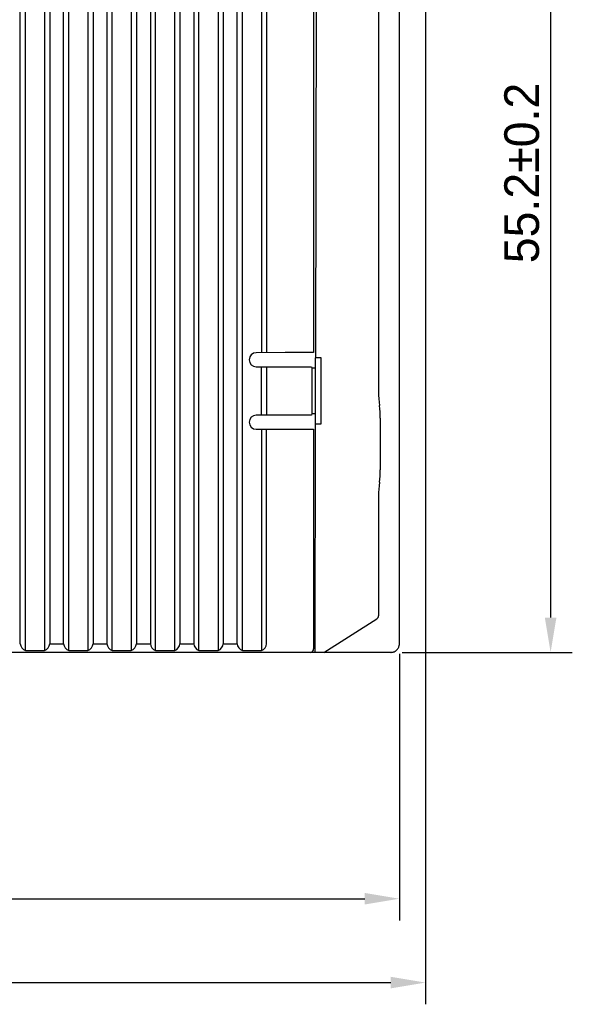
# Model space of a CAD drawing. Header units: millimetres. Extents: x 0 to 427, y 0 to 299.
# Tile 23 of 39: x 173 to 204, y 90 to 146. Entities that reach past the tile are written whole.
import ezdxf

# ---------------------------------------------------------------- set-up
doc = ezdxf.new("R2010")
doc.units = ezdxf.units.MM
doc.header["$LTSCALE"] = 23.1
doc.header["$MEASUREMENT"] = 0
doc.header["$PDSIZE"] = -5
doc.layers.add('IQC尺寸', color=3, linetype='Continuous', lineweight=18)
doc.layers.add('Layer0000', color=7, linetype='Continuous', lineweight=25)
doc.dimstyles.new('+-0.05', dxfattribs={"dimtxt": 2, "dimasz": 2, "dimexe": 1.25, "dimexo": 0.625, "dimtad": 1, "dimdsep": 46, "dimtxsty": 'Standard', "dimcen": 1.5, "dimdle": 4, "dimadec": 0, "dimazin": 0, "dimtol": 1, "dimtp": 0.05, "dimtm": 0.05, "dimtfac": 1, "dimtmove": 0, "dimatfit": 3, "dimfxl": 1, "dimtolj": 1, "dimarcsym": 0})

# ---------------------------------------------------------------- blocks, each defined once
blk = doc.blocks.new('*D27')
at = {"layer": 'Defpoints', "color": 0}
for p in [(94.484, 114.087), (194.484, 110.528), (194.484, 95.797)]:
    blk.add_point(p, dxfattribs=at)
at = {"layer": 'IQC尺寸', "color": 0, "lineweight": -2}
for p, q in [((94.484, 113.462), (94.484, 94.547)), ((194.484, 109.903), (194.484, 94.547)), ((96.484, 95.797), (192.484, 95.797))]:
    blk.add_line(p, q, dxfattribs=at)
at = {"layer": 'IQC尺寸', "color": 0}
for points in [[(96.484, 96.13), (96.484, 95.464), (94.484, 95.797)], [(192.484, 95.464), (192.484, 96.13), (194.484, 95.797)]]:
    blk.add_solid(points, dxfattribs=at)
at = {"layer": 'IQC尺寸', "color": 0, "insert": (144.484, 97.452), "char_height": 2, "attachment_point": 5}
blk.add_mtext('\\A1;100%%p0.2', dxfattribs=at)
blk = doc.blocks.new('*D28')
at = {"layer": 'Defpoints', "color": 0}
for p in [(190.134, 165.178), (194.012, 109.978), (203.196, 109.978)]:
    blk.add_point(p, dxfattribs=at)
at = {"layer": 'IQC尺寸', "color": 0, "lineweight": -2}
for p, q in [((190.759, 165.178), (204.446, 165.178)), ((203.196, 163.178), (203.196, 111.978)), ((194.637, 109.978), (204.446, 109.978))]:
    blk.add_line(p, q, dxfattribs=at)
at = {"layer": 'IQC尺寸', "color": 0}
for points in [[(203.53, 163.178), (202.863, 163.178), (203.196, 165.178)], [(202.863, 111.978), (203.53, 111.978), (203.196, 109.978)]]:
    blk.add_solid(points, dxfattribs=at)
at = {"layer": 'IQC尺寸', "color": 0, "insert": (201.541, 137.578), "char_height": 2, "attachment_point": 5, "rotation": 90}
blk.add_mtext('\\A1;55.2%%p0.2', dxfattribs=at)
blk = doc.blocks.new('*D34')
at = {"layer": 'Defpoints', "color": 0}
for p in [(195.984, 164.078), (89.983, 110.187), (195.984, 90.968)]:
    blk.add_point(p, dxfattribs=at)
at = {"layer": 'IQC尺寸', "color": 0, "lineweight": -2}
for p, q in [((195.984, 163.453), (195.984, 89.718)), ((89.983, 109.562), (89.983, 89.718)), ((91.983, 90.968), (193.984, 90.968))]:
    blk.add_line(p, q, dxfattribs=at)
at = {"layer": 'IQC尺寸', "color": 0}
for points in [[(91.983, 91.301), (91.983, 90.635), (89.983, 90.968)], [(193.984, 90.635), (193.984, 91.301), (195.984, 90.968)]]:
    blk.add_solid(points, dxfattribs=at)
at = {"layer": 'IQC尺寸', "color": 0, "insert": (142.984, 92.623), "char_height": 2, "attachment_point": 5}
blk.add_mtext('\\A1;106%%p0.2', dxfattribs=at)

msp = doc.modelspace()

# ---------------------------------------------------------------- linework, layer by layer
at = {"layer": 'Layer0000', "color": 7, "linetype": 'Continuous', "lineweight": 25}
for p, q in [((172.934, 110.078), (172.934, 165.07)), ((174.034, 165.07), (174.034, 110.078)), ((175.434, 110.078), (175.434, 165.07)), ((176.534, 165.07), (176.534, 110.078)), ((185.434, 110.078), (185.434, 165.07)), ((172.634, 110.478), (172.634, 164.67)), ((174.334, 164.67), (174.334, 110.478)), ((175.134, 110.478), (175.134, 164.67)), ((176.834, 164.67), (176.834, 110.478)), ((185.134, 110.478), (185.134, 164.67)), ((194.484, 110.528), (194.484, 162.178)), ((177.634, 152.565), (177.634, 110.478)), ((177.934, 110.078), (177.934, 152.569)), ((179.034, 152.569), (179.034, 110.078)), ((179.334, 152.565), (179.334, 110.478)), ((180.134, 152.565), (180.134, 110.478)), ((180.434, 110.078), (180.434, 152.569)), ((181.534, 152.569), (181.534, 110.078)), ((181.834, 152.565), (181.834, 110.478)), ((182.634, 152.565), (182.634, 110.478)), ((182.934, 110.078), (182.934, 152.569)), ((184.034, 152.569), (184.034, 110.078)), ((184.334, 152.565), (184.334, 110.478)), ((186.534, 150.942), (186.534, 127.264)), ((186.834, 150.937), (186.834, 127.269)), ((189.687, 151.278), (189.645, 126.928)), ((193.284, 150.178), (193.284, 124.978)), ((189.541, 148.928), (189.541, 140.315)), ((189.541, 140.315), (189.541, 135.345)), ((189.541, 135.345), (189.541, 132.678)), ((189.54, 132.678), (189.539, 130.928)), ((189.541, 130.928), (189.541, 130.144)), ((189.541, 130.144), (189.541, 128.928)), ((189.54, 128.928), (189.541, 127.235)), ((187.904, 127.235), (186.234, 127.234)), ((188.384, 127.235), (187.904, 127.235)), ((189.541, 127.235), (188.384, 127.235)), ((186.234, 126.421), (187.904, 126.421)), ((187.904, 126.421), (189.411, 126.421)), ((189.411, 126.421), (189.41, 126.419)), ((189.411, 126.421), (189.434, 126.352)), ((189.633, 126.928), (189.627, 123.128)), ((189.645, 126.928), (189.633, 126.928)), ((189.984, 126.928), (189.645, 126.928)), ((189.984, 123.128), (189.984, 126.928)), ((186.534, 123.664), (186.534, 126.392)), ((186.834, 126.387), (186.834, 123.669)), ((189.434, 126.352), (189.611, 126.352)), ((189.434, 126.352), (189.434, 123.704)), ((187.904, 123.635), (186.234, 123.634)), ((189.411, 123.635), (187.904, 123.635)), ((189.41, 123.636), (189.411, 123.635)), ((189.434, 123.704), (189.411, 123.635)), ((189.606, 123.704), (189.434, 123.704)), ((189.638, 123.128), (189.616, 109.978)), ((189.627, 123.128), (189.638, 123.128)), ((189.638, 123.128), (189.984, 123.128)), ((193.384, 123.468), (193.384, 120.488)), ((186.234, 122.821), (187.904, 122.821)), ((186.534, 122.792), (186.534, 110.078)), ((186.834, 110.478), (186.834, 122.787)), ((187.904, 122.821), (189.54, 122.821)), ((189.54, 122.821), (189.541, 117.496)), ((193.284, 118.978), (193.284, 112.088)), ((189.54, 117.496), (189.541, 111.478)), ((190.134, 109.978), (193.191, 111.919)), ((189.541, 111.478), (189.541, 110.178)), ((189.336, 109.978), (162.862, 109.978)), ((172.934, 110.078), (174.034, 110.078)), ((174.334, 110.478), (175.134, 110.478)), ((175.434, 110.078), (176.534, 110.078)), ((176.834, 110.478), (177.634, 110.478)), ((177.934, 110.078), (179.034, 110.078)), ((179.334, 110.478), (180.134, 110.478)), ((180.434, 110.078), (181.534, 110.078)), ((181.834, 110.478), (182.634, 110.478)), ((182.934, 110.078), (184.034, 110.078)), ((184.334, 110.478), (185.134, 110.478)), ((185.434, 110.078), (186.534, 110.078)), ((189.336, 109.978), (189.341, 109.978)), ((189.511, 109.978), (189.341, 109.978)), ((189.583, 109.978), (189.511, 109.978)), ((189.616, 109.978), (189.583, 109.978)), ((189.761, 109.978), (189.616, 109.978)), ((190.134, 109.978), (189.761, 109.978)), ((193.984, 109.978), (190.134, 109.978)), ((194.301, 110.091), (194.319, 110.106)), ((194.319, 110.106), (194.337, 110.124)), ((194.337, 110.124), (194.359, 110.147)), ((194.484, 110.478), (194.484, 110.528))]:
    msp.add_line(p, q, dxfattribs=at)
for centre, radius, start, end in [((186.237, 126.828), 0.406, 90.4231, 269.5766), ((198.898, 124.922), 5.614, 179.4311, 187.5355), ((188.384, 123.468), 5, 0, 8.2539), ((186.237, 123.228), 0.406, 90.4231, 269.5766), ((188.384, 120.488), 5, 351.7461, 0), ((198.898, 119.034), 5.614, 172.4645, 180.5689), ((193.084, 112.088), 0.2, 302.4123, 0), ((173.107, 110.52), 0.475, 185.1233, 248.6153), ((173.861, 110.52), 0.475, 291.3837, 354.8765), ((175.607, 110.52), 0.475, 185.1233, 248.6153), ((176.361, 110.52), 0.475, 291.3837, 354.8765), ((178.107, 110.52), 0.475, 185.1233, 248.6153), ((178.861, 110.52), 0.475, 291.3837, 354.8765), ((180.607, 110.52), 0.475, 185.1233, 248.6153), ((181.361, 110.52), 0.475, 291.3837, 354.8765), ((183.107, 110.52), 0.475, 185.1233, 248.6153), ((183.861, 110.52), 0.475, 291.3837, 354.8765), ((185.607, 110.52), 0.475, 185.1233, 248.6154), ((186.361, 110.52), 0.475, 291.3841, 354.8766), ((189.341, 110.178), 0.2, 270, 360), ((193.999, 110.027), 0.0509, 253.1687, 285.2734), ((194.038, 110.233), 0.251, 263.8285, 289.1684), ((194.07, 110.303), 0.306, 279.2412, 303.3492), ((193.976, 110.487), 0.512, 300.8413, 308.8925), ((193.984, 110.478), 0.5, 318.5449, 326.2412), ((193.984, 110.478), 0.5, 326.2412, 337.4958), ((193.984, 110.478), 0.5, 337.4958, 341.4636), ((193.984, 110.478), 0.5, 341.4637, 348.7492), ((193.984, 110.478), 0.5, 348.7492, 353.3061), ((193.984, 110.478), 0.5, 353.3061, 360)]:
    msp.add_arc(centre, radius, start, end, dxfattribs=at)
msp.add_rational_spline([(189.541, 117.496), (189.54, 117.496), (189.54, 117.496)], [1, 0.999999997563, 0.999999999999], degree=2, dxfattribs=at)
msp.add_open_spline([(189.541, 111.478), (189.541, 111.478), (189.541, 111.478), (189.541, 111.478)], degree=3, dxfattribs=at)

# ---------------------------------------------------------------- dimensions: what is measured, and where the dimension line sits
at = {"layer": 'IQC尺寸'}
dim = msp.add_linear_dim(base=(203.196, 109.978), p1=(190.134, 165.178), p2=(194.012, 109.978), angle=90, text='<>%%p0.2', dimstyle='+-0.05', override={"dimgap": 0.625, "dimtad": 1, "dimjust": 0, "dimdec": 2, "dimlfac": 1, "dimpost": '<>', "dimse1": 0, "dimse2": 0, "dimsd1": 0, "dimsd2": 0, "dimtol": 0, "dimlim": 0, "dimtofl": 1, "dimtvp": 0.1, "dimarcsym": 1}, dxfattribs=at)
dim.commit()
dim.dimension.update_dxf_attribs({"geometry": '*D28', "text_midpoint": (201.541, 137.578)})
for base, p1, p2, override, picture, middle in [((195.984, 90.968), (89.983, 110.187), (195.984, 164.078), {"dimgap": 0.625, "dimtad": 1, "dimjust": 0, "dimdec": 1, "dimlfac": 1, "dimpost": '<>', "dimse1": 0, "dimse2": 0, "dimsd1": 0, "dimsd2": 0, "dimtol": 0, "dimlim": 0, "dimtofl": 1, "dimtvp": 0.1, "dimarcsym": 1}, '*D34', (142.984, 92.623)), ((194.484, 95.797), (94.484, 114.087), (194.484, 110.528), {"dimgap": 0.625, "dimtad": 1, "dimjust": 0, "dimdec": 2, "dimlfac": 1, "dimpost": '<>', "dimse1": 0, "dimse2": 0, "dimsd1": 0, "dimsd2": 0, "dimtol": 0, "dimlim": 0, "dimtofl": 1, "dimtvp": 0.1, "dimarcsym": 1}, '*D27', (144.484, 97.452))]:
    dim = msp.add_linear_dim(base=base, p1=p1, p2=p2, text='<>%%p0.2', dimstyle='+-0.05', override=override, dxfattribs=at)
    dim.commit()
    dim.dimension.update_dxf_attribs({"geometry": picture, "text_midpoint": middle})

doc.saveas('drawing.dxf')
